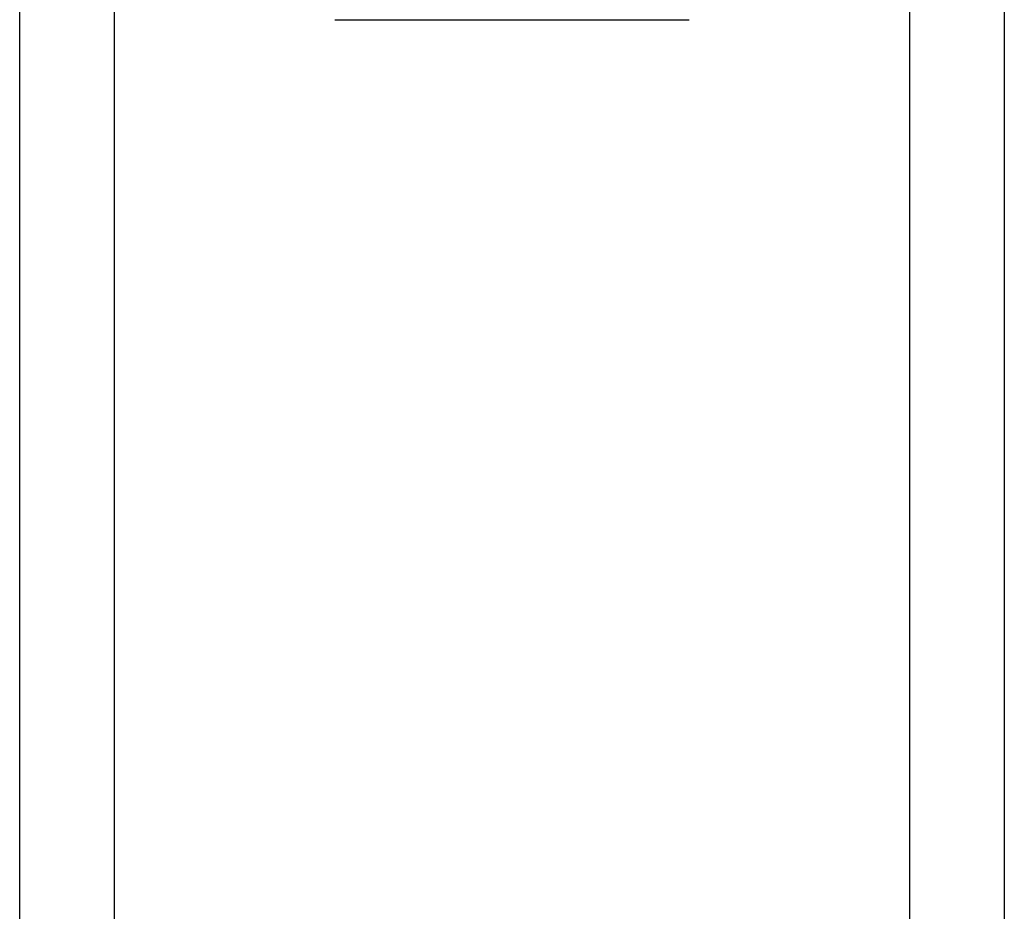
# Model space of a CAD drawing. Header units: inches. Extents: x 10 to 197, y 9 to 109.
# Tile 68 of 111: x 13.56 to 14.122, y 74.692 to 75.201. Entities that reach past the tile are written whole.
import ezdxf

# ---------------------------------------------------------------- set-up
doc = ezdxf.new("R2010")
doc.units = ezdxf.units.IN
doc.header["$MEASUREMENT"] = 0
doc.layers.add('Visible Edges(ANSI)', color=7, linetype='Continuous', lineweight=25)
doc.layers.add('Visible Tangent Edges(ANSI)', color=7, linetype='Continuous', lineweight=25)

msp = doc.modelspace()

# ---------------------------------------------------------------- linework, layer by layer
at = {"layer": 'Visible Edges(ANSI)'}
for p, q in [((13.55973, 18.96657), (13.55973, 75.72247)), ((14.12173, 75.72247), (14.12173, 18.96657)), ((13.73958, 75.20082), (13.94188, 75.20082))]:
    msp.add_line(p, q, dxfattribs=at)
at = {"layer": 'Visible Tangent Edges(ANSI)'}
for p, q in [((13.61358, 75.72247), (13.61358, 18.96657)), ((14.06788, 18.96657), (14.06788, 75.72247))]:
    msp.add_line(p, q, dxfattribs=at)

doc.saveas('drawing.dxf')
